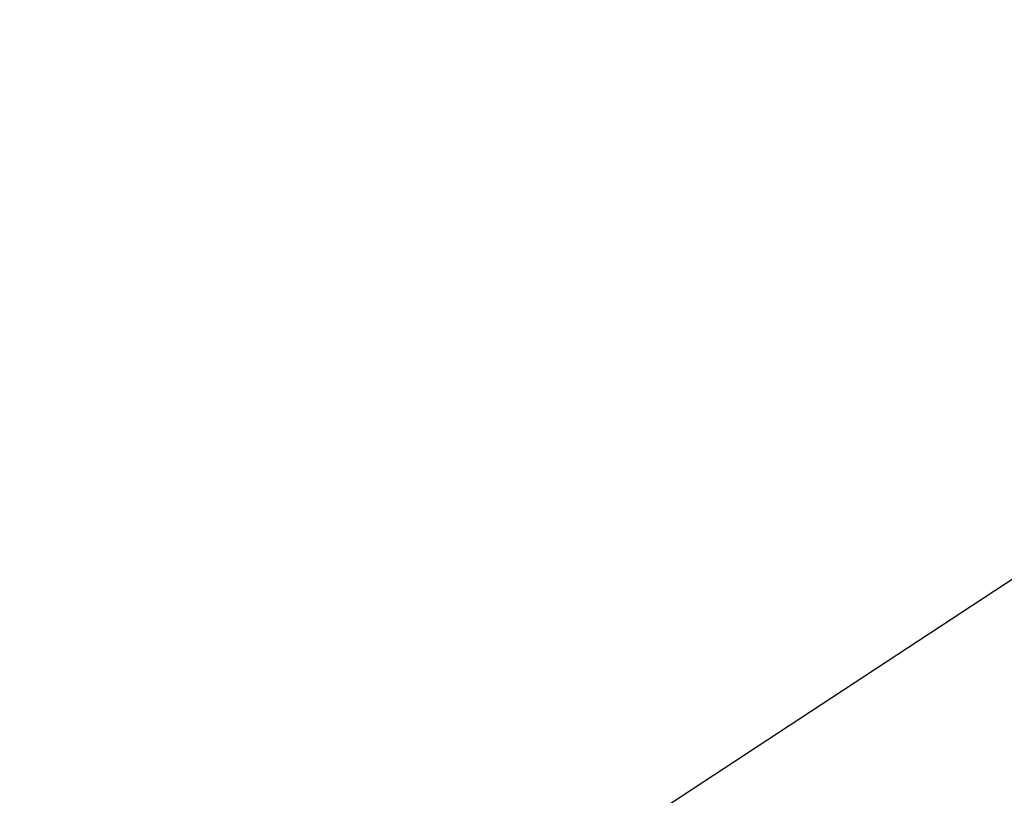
# Model space of a CAD drawing. Header units: inches. Extents: x -213 to 429, y -72 to 85.
# Tile 183 of 256: x 259.0088 to 259.051, y 39.011 to 39.0443. Entities that reach past the tile are written whole.
import ezdxf
from ezdxf.enums import TextEntityAlignment as Align

# ---------------------------------------------------------------- set-up
doc = ezdxf.new("R2010")
doc.units = ezdxf.units.IN
doc.header["$LTSCALE"] = 96
doc.header["$MEASUREMENT"] = 0
for name, color, linetype in [('A-FURN-3-POPPY-SEAT-BASE-METAL', 254, 'Continuous'), ('A-FURN-3-POPPY-SEAT-CASTER', 254, 'Continuous'), ('A-FURN-HAWORTH-ATT', 251, 'Continuous')]:
    doc.layers.add(name, color=color, linetype=linetype)
doc.styles.get("Standard").update_dxf_attribs({"font": 'trebuc.ttf'})

# ---------------------------------------------------------------- blocks, each defined once
blk = doc.blocks.new('SPG-5-3D-3')
at = {"layer": 'A-FURN-3-POPPY-SEAT-BASE-METAL', "invisible_edges": 10}
blk.add_3dface([(10.781534, -7.945681, 2.64372), (10.698301, -7.996724, 2.64372), (10.176671, -7.713726, 2.64372), (10.174082, -7.616122, 2.64372)], dxfattribs=at)
at = {"layer": 'A-FURN-3-POPPY-SEAT-CASTER', "invisible_edges": 10}
blk.add_3dface([(10.077445, -7.638997, 2.375984), (10.090746, -7.745504, 2.375984), (10.241897, -7.736595, 2.375984), (10.231168, -7.655094, 2.375984)], dxfattribs=at)
at = {"layer": 'A-FURN-HAWORTH-ATT', "flags": 1}
for tag, p in [('HAWMC', (0, 0)), ('HAWPN', (0, -0.166667)), ('HAWSN', (0, -0.333333))]:
    blk.add_attdef(tag, text='', height=0.1, dxfattribs=at).set_placement(p, align=Align.TOP_CENTER)

msp = doc.modelspace()

# ---------------------------------------------------------------- block references
at = {"rotation": 301.777995}
msp.add_blockref('SPG-5-3D-3', (260.169007, 51.680894), dxfattribs=at)

doc.saveas('drawing.dxf')
